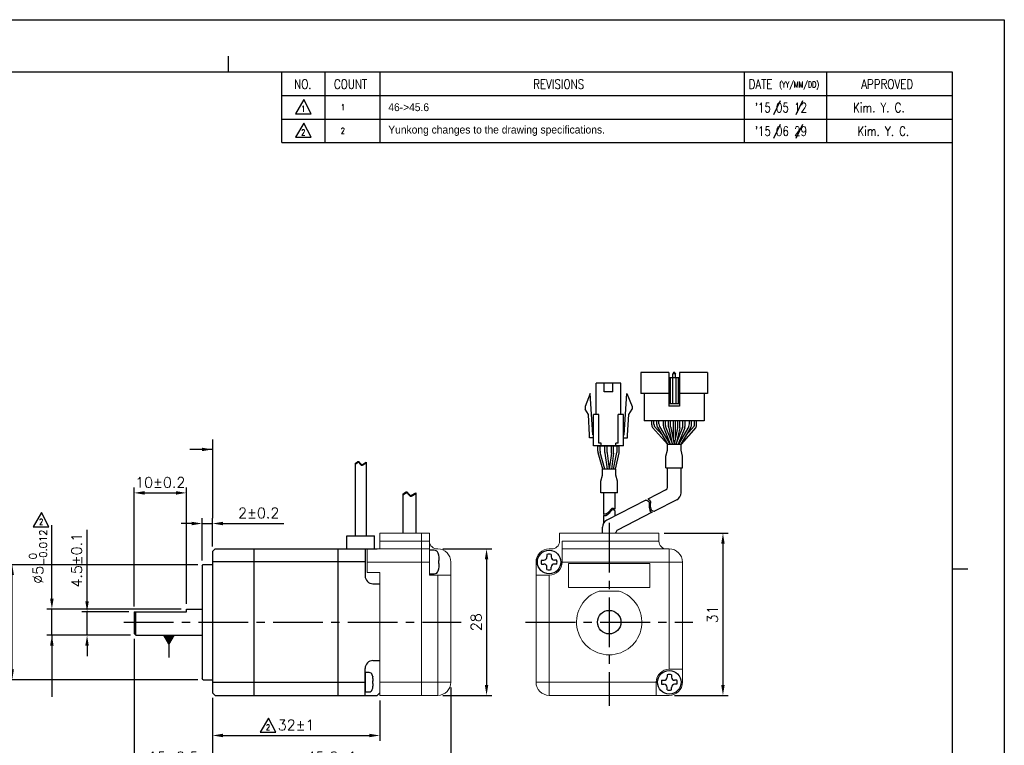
# Model space of a CAD drawing. Header units: millimetres. Extents: x 0 to 297, y 0 to 210.
# Tile 3 of 3: x 109 to 297, y 71 to 210. Entities that reach past the tile are written whole.
import ezdxf

# ---------------------------------------------------------------- set-up
doc = ezdxf.new("R2010")
doc.units = ezdxf.units.MM
doc.header["$PDSIZE"] = -1
doc.linetypes.add('CENTER2', pattern=[28.575, 19.05, -3.175, 3.175, -3.175])
doc.layers.add('\\M+5B4D6\\M+5CAB5\\M+5CFDF', color=7, linetype='Continuous', lineweight=25)
doc.layers.add('DIM', color=3, linetype='Continuous')
doc.layers.add('SHEET', color=1, linetype='Continuous')
doc.styles.add('H', font='txt')
doc.styles.add('SHEET1', font='ROMANS.SHX', dxfattribs={"width": 0.8, "height": 3})
doc.styles.get("Standard").update_dxf_attribs({"font": 'txt.shx', "bigfont": 'whgtxt.shx'})
doc.dimstyles.new('ISO-25', dxfattribs={"dimtxt": 2.5, "dimasz": 2.5, "dimexe": 1.25, "dimexo": 0.625, "dimtad": 1, "dimtxsty": 'Standard', "dimcen": 2.5, "dimadec": 0, "dimazin": 0, "dimtfac": 1, "dimtmove": 0, "dimatfit": 3, "dimfxl": 0, "dimarcsym": 0})

# ---------------------------------------------------------------- blocks, each defined once
blk = doc.blocks.new('*D9')
at = {"color": 8, "lineweight": -2}
for p, q in [((130.5, 97.77), (130.5, 120.5)), ((132.5, 119.5), (138.5, 119.5)), ((140.5, 98.27), (140.5, 120.5))]:
    blk.add_line(p, q, dxfattribs=at)
at = {"color": 8}
for points in [[(132.5, 119.83), (132.5, 119.16), (130.5, 119.5)], [(138.5, 119.83), (138.5, 119.16), (140.5, 119.5)]]:
    blk.add_solid(points, dxfattribs=at)
at = {"layer": 'Defpoints', "color": 0}
for p in [(140.5, 119.5), (130.5, 96.77), (140.5, 97.27)]:
    blk.add_point(p, dxfattribs=at)
at = {"color": 3, "insert": (135.5, 121.5), "char_height": 2, "attachment_point": 5}
blk.add_mtext('\\A1;10±0.2', dxfattribs=at)
blk = doc.blocks.new('*D10')
at = {"color": 8, "lineweight": -2}
for p, q in [((141.5, 113.64), (139.5, 113.64)), ((143.5, 106.57), (143.5, 114.64)), ((143.5, 113.64), (145.5, 113.64)), ((145.5, 109.27), (145.5, 114.64)), ((147.5, 113.64), (159.17, 113.64))]:
    blk.add_line(p, q, dxfattribs=at)
at = {"color": 8}
for points in [[(141.5, 113.97), (141.5, 113.3), (143.5, 113.64)], [(147.5, 113.97), (147.5, 113.3), (145.5, 113.64)]]:
    blk.add_solid(points, dxfattribs=at)
at = {"layer": 'Defpoints', "color": 0}
for p in [(145.5, 113.64), (145.5, 108.27), (143.5, 105.57)]:
    blk.add_point(p, dxfattribs=at)
at = {"color": 3, "insert": (154.34, 115.64), "char_height": 2, "attachment_point": 5}
blk.add_mtext('\\A1;2±0.2', dxfattribs=at)
blk = doc.blocks.new('*D11')
at = {"color": 8, "lineweight": -2}
for p, q in [((130.5, 91.57), (130.5, 65.98)), ((145.5, 80.27), (145.5, 65.98)), ((143.5, 66.98), (132.5, 66.98))]:
    blk.add_line(p, q, dxfattribs=at)
at = {"color": 8}
for points in [[(132.5, 67.31), (132.5, 66.64), (130.5, 66.98)], [(143.5, 67.31), (143.5, 66.64), (145.5, 66.98)]]:
    blk.add_solid(points, dxfattribs=at)
at = {"layer": 'Defpoints', "color": 0}
for p in [(130.5, 92.57), (145.5, 81.27), (130.5, 66.98)]:
    blk.add_point(p, dxfattribs=at)
at = {"color": 3, "insert": (138, 68.98), "char_height": 2, "attachment_point": 5}
blk.add_mtext('\\A1;15±0.5', dxfattribs=at)
blk = doc.blocks.new('*D12')
at = {"color": 8, "lineweight": -2}
for p, q in [((145.5, 80.27), (145.5, 72.1)), ((177.5, 79.77), (177.5, 72.1)), ((147.5, 73.1), (175.5, 73.1))]:
    blk.add_line(p, q, dxfattribs=at)
at = {"color": 8}
for points in [[(147.5, 73.43), (147.5, 72.77), (145.5, 73.1)], [(175.5, 73.43), (175.5, 72.77), (177.5, 73.1)]]:
    blk.add_solid(points, dxfattribs=at)
at = {"layer": 'Defpoints', "color": 0}
for p in [(145.5, 81.27), (177.5, 80.77), (177.5, 73.1)]:
    blk.add_point(p, dxfattribs=at)
at = {"color": 3, "insert": (161.5, 75.1), "char_height": 2, "attachment_point": 5}
blk.add_mtext('\\A1;32±1', dxfattribs=at)
blk = doc.blocks.new('*D13')
at = {"color": 8, "lineweight": -2}
for p, q in [((121.5, 98.77), (121.5, 112.44)), ((129.5, 96.77), (120.5, 96.77)), ((121.5, 92.27), (121.5, 96.77)), ((129.8, 92.27), (120.5, 92.27)), ((121.5, 90.27), (121.5, 88.27))]:
    blk.add_line(p, q, dxfattribs=at)
at = {"color": 8}
for points in [[(121.16, 98.77), (121.83, 98.77), (121.5, 96.77)], [(121.16, 90.27), (121.83, 90.27), (121.5, 92.27)]]:
    blk.add_solid(points, dxfattribs=at)
at = {"layer": 'Defpoints', "color": 0}
for p in [(121.5, 96.77), (130.5, 96.77), (130.8, 92.27)]:
    blk.add_point(p, dxfattribs=at)
at = {"color": 3, "insert": (119.5, 106.61), "char_height": 2, "attachment_point": 5, "rotation": 90}
blk.add_mtext('\\A1;4.5±0.1', dxfattribs=at)
blk = doc.blocks.new('*D14')
at = {"color": 8, "lineweight": -2}
for p, q in [((114.77, 99.27), (114.77, 113.34)), ((139.5, 97.27), (113.77, 97.27)), ((114.77, 92.27), (114.77, 97.27)), ((129.8, 92.27), (113.77, 92.27)), ((114.77, 90.27), (114.77, 88.27))]:
    blk.add_line(p, q, dxfattribs=at)
at = {"color": 8}
for points in [[(114.43, 99.27), (115.1, 99.27), (114.77, 97.27)], [(114.43, 90.27), (115.1, 90.27), (114.77, 92.27)]]:
    blk.add_solid(points, dxfattribs=at)
at = {"layer": 'Defpoints', "color": 0}
for p in [(114.77, 97.27), (140.5, 97.27), (130.8, 92.27)]:
    blk.add_point(p, dxfattribs=at)
at = {"color": 3, "insert": (112.13, 107.31), "char_height": 2, "attachment_point": 5, "rotation": 90}
blk.add_mtext('\\A1;%%C5{\\H1.400000;\\S 0^ -0.012;}', dxfattribs=at)
blk = doc.blocks.new('*D15')
at = {"color": 8, "lineweight": -2}
for p, q in [((142.7, 105.77), (106.18, 105.77)), ((107.18, 85.77), (107.18, 103.77)), ((142.7, 83.77), (106.18, 83.77))]:
    blk.add_line(p, q, dxfattribs=at)
at = {"color": 8}
for points in [[(106.84, 103.77), (107.51, 103.77), (107.18, 105.77)], [(106.84, 85.77), (107.51, 85.77), (107.18, 83.77)]]:
    blk.add_solid(points, dxfattribs=at)
at = {"layer": 'Defpoints', "color": 0}
for p in [(107.18, 105.77), (143.7, 105.77), (143.7, 83.77)]:
    blk.add_point(p, dxfattribs=at)
at = {"color": 3, "insert": (104.54, 94.77), "char_height": 2, "attachment_point": 5, "rotation": 90}
blk.add_mtext('\\A1;%%C22{\\H1.400000;\\S 0^ -0.05;}', dxfattribs=at)
blk = doc.blocks.new('*D16')
at = {"color": 8, "lineweight": -2}
for p, q in [((191.1, 82.27), (191.1, 65.98)), ((145.5, 80.27), (145.5, 65.98)), ((189.1, 66.98), (147.5, 66.98))]:
    blk.add_line(p, q, dxfattribs=at)
at = {"color": 8}
for points in [[(147.5, 67.31), (147.5, 66.64), (145.5, 66.98)], [(189.1, 67.31), (189.1, 66.64), (191.1, 66.98)]]:
    blk.add_solid(points, dxfattribs=at)
at = {"layer": 'Defpoints', "color": 0}
for p in [(191.1, 83.27), (145.5, 81.27), (145.5, 66.98)]:
    blk.add_point(p, dxfattribs=at)
at = {"color": 3, "insert": (168.3, 68.98), "char_height": 2, "attachment_point": 5}
blk.add_mtext('\\A1;45.6±1', dxfattribs=at)
blk = doc.blocks.new('*D17')
at = {"color": 8, "lineweight": -2}
for p, q in [((231.9, 111.77), (244.17, 111.77)), ((243.17, 109.77), (243.17, 82.77)), ((233.9, 80.77), (244.17, 80.77))]:
    blk.add_line(p, q, dxfattribs=at)
at = {"color": 8}
for points in [[(242.83, 109.77), (243.5, 109.77), (243.17, 111.77)], [(242.83, 82.77), (243.5, 82.77), (243.17, 80.77)]]:
    blk.add_solid(points, dxfattribs=at)
at = {"layer": 'Defpoints', "color": 0}
for p in [(230.9, 111.77), (232.9, 80.77), (243.17, 80.77)]:
    blk.add_point(p, dxfattribs=at)
at = {"color": 3, "insert": (241.17, 96.27), "char_height": 2, "attachment_point": 5, "rotation": 90}
blk.add_mtext('\\A1;31', dxfattribs=at)
blk = doc.blocks.new('*D55')
at = {"color": 8, "lineweight": -2}
for p, q in [((189.6, 108.77), (198.94, 108.77)), ((197.94, 106.77), (197.94, 82.77)), ((189.6, 80.77), (198.94, 80.77))]:
    blk.add_line(p, q, dxfattribs=at)
at = {"color": 8}
for points in [[(197.6, 106.77), (198.27, 106.77), (197.94, 108.77)], [(197.6, 82.77), (198.27, 82.77), (197.94, 80.77)]]:
    blk.add_solid(points, dxfattribs=at)
at = {"layer": 'Defpoints', "color": 0}
for p in [(188.6, 108.77), (188.6, 80.77), (197.94, 80.77)]:
    blk.add_point(p, dxfattribs=at)
at = {"color": 3, "insert": (195.94, 94.77), "char_height": 2, "attachment_point": 5, "rotation": 90}
blk.add_mtext('\\A1;28', dxfattribs=at)

msp = doc.modelspace()

# ---------------------------------------------------------------- linework, layer by layer
at = {"color": 4}
for p, q in [((148.5, 203), (148.5, 200)), ((287, 105), (290, 105))]:
    msp.add_line(p, q, dxfattribs=at)
for p, q in [((227.4419, 142.5111), (227.4419, 138.5111)), ((232.8419, 142.5111), (227.4419, 142.5111)), ((232.8419, 142.5111), (232.8419, 136.1111)), ((234.8419, 141.5111), (232.8419, 141.5111)), ((233.0919, 141.5111), (233.0919, 136.5111)), ((233.5419, 141.5111), (233.5419, 136.5111)), ((233.6919, 142.5111), (233.5919, 142.2611)), ((233.5919, 141.5111), (233.5919, 142.2611)), ((234.0919, 142.2611), (233.5919, 142.2611)), ((233.9919, 142.5111), (233.6919, 142.5111)), ((233.9919, 142.5111), (234.0919, 142.2611)), ((234.0919, 141.5111), (234.0919, 142.2611)), ((234.1419, 141.5111), (234.1419, 136.5111)), ((234.5919, 141.5111), (234.5919, 136.5111)), ((234.8419, 142.5111), (234.8419, 136.1111)), ((218.8969, 134.506), (218.8969, 140.506)), ((220.4219, 138.806), (220.4219, 140.506)), ((222.1219, 138.806), (222.1219, 140.506)), ((223.6469, 134.506), (223.6469, 140.506)), ((217.7719, 138.506), (216.7719, 136.006)), ((218.2469, 130.606), (217.7719, 138.506)), ((224.2969, 130.606), (224.7719, 138.506)), ((224.7719, 138.506), (225.7719, 136.006)), ((232.8419, 138.5111), (227.4419, 138.5111)), ((228.0919, 138.5111), (228.0919, 133.3111)), ((240.2419, 138.5111), (234.8419, 138.5111)), ((239.5919, 138.5111), (239.5919, 133.3111)), ((216.7719, 136.006), (216.7719, 135.506)), ((225.7719, 136.006), (225.7719, 135.506)), ((234.8419, 136.5111), (232.8419, 136.5111)), ((234.8419, 136.1111), (232.8419, 136.1111)), ((217.4105, 134.52), (216.7719, 135.506)), ((217.648, 130.57), (217.4105, 134.52)), ((218.3969, 128.506), (218.3969, 134.506)), ((219.3969, 129.006), (219.3969, 134.506)), ((223.1469, 129.006), (223.1469, 134.506)), ((224.1469, 128.506), (224.1469, 134.506)), ((224.8959, 130.57), (225.1334, 134.52)), ((225.1334, 134.52), (225.7719, 135.506)), ((239.5919, 133.3111), (228.0919, 133.3111)), ((237.1623, 133.3111), (230.5123, 133.3111)), ((233.6373, 133.3111), (233.6373, 129.7525)), ((234.0373, 133.3111), (234.0373, 129.7525)), ((217.6469, 130.006), (217.6469, 130.606)), ((224.8969, 130.006), (224.8969, 130.606)), ((219.2438, 127.447), (219.2438, 128.506)), ((219.2438, 128.506), (223.3001, 128.506)), ((219.6438, 127.5023), (219.6438, 128.506)), ((219.8969, 128.506), (219.8969, 129.006)), ((222.6469, 128.506), (222.6469, 129.006)), ((222.9001, 127.4068), (222.9001, 128.506)), ((223.3001, 127.3662), (223.3001, 128.506)), ((220.1753, 124.006), (219.2814, 127.1755)), ((220.5909, 124.006), (219.6814, 127.2309)), ((222.2231, 124.006), (222.8797, 127.2058)), ((222.6314, 124.006), (223.2797, 127.1652)), ((172.7791, 125.1324), (173.2114, 125.4391)), ((172.7791, 124.9888), (173.2114, 125.2955)), ((172.7791, 125.1324), (172.7791, 111.2748)), ((173.2114, 125.4391), (173.3137, 125.4835)), ((173.2114, 125.2955), (173.3137, 125.3399)), ((173.3137, 125.4835), (173.4101, 125.4892)), ((173.3137, 125.3399), (173.4101, 125.3456)), ((173.4101, 125.4892), (173.4768, 125.4618)), ((173.4101, 125.3456), (173.4768, 125.3182)), ((173.4768, 125.4618), (173.5383, 125.4113)), ((173.4768, 125.3182), (173.5383, 125.2677)), ((173.5383, 125.4113), (173.5969, 125.3444)), ((173.5383, 125.2677), (173.5969, 125.2008)), ((173.5969, 125.3444), (173.6554, 125.2679)), ((173.5969, 125.2008), (173.6554, 125.1243)), ((173.6554, 125.2679), (173.7165, 125.1886)), ((173.6554, 125.1243), (173.7165, 125.045)), ((173.7165, 125.1886), (173.794, 125.1001)), ((173.7165, 125.045), (173.794, 124.9565)), ((173.794, 125.1001), (173.8771, 125.0232)), ((173.794, 124.9565), (173.8771, 124.8795)), ((173.8771, 125.0232), (173.9644, 124.964)), ((173.8771, 124.8795), (173.9644, 124.8203)), ((173.9644, 124.964), (174.0545, 124.9286)), ((173.9644, 124.8203), (174.0545, 124.7849)), ((174.0545, 124.9286), (174.146, 124.9231)), ((174.0545, 124.7849), (174.146, 124.7795)), ((174.146, 124.9231), (174.2249, 124.9456)), ((174.146, 124.7795), (174.2249, 124.8019)), ((174.2249, 124.9456), (174.9291, 125.3468)), ((174.2249, 124.8019), (174.9291, 125.2032)), ((174.9291, 125.3468), (174.9291, 111.2748)), ((232.5419, 120.511), (232.5419, 124.3189)), ((232.5419, 124.3189), (235.1419, 124.3189)), ((235.1419, 119.533), (235.1419, 124.3189)), ((181.9241, 119.2619), (182.4268, 119.6185)), ((181.9241, 119.0949), (182.4268, 119.4515)), ((181.9241, 119.2619), (181.9241, 111.7748)), ((182.4268, 119.6185), (182.5458, 119.6702)), ((182.4268, 119.4515), (182.5458, 119.5032)), ((182.5458, 119.6702), (182.6579, 119.6767)), ((182.5458, 119.5032), (182.6579, 119.5097)), ((182.6579, 119.6767), (182.7354, 119.6449)), ((182.6579, 119.5097), (182.7354, 119.4779)), ((182.7354, 119.6449), (182.8069, 119.5862)), ((182.7354, 119.4779), (182.8069, 119.4192)), ((182.8069, 119.5862), (182.8751, 119.5084)), ((182.8069, 119.4192), (182.8751, 119.3414)), ((182.8751, 119.5084), (182.9431, 119.4194)), ((182.8751, 119.3414), (182.9431, 119.2524)), ((182.9431, 119.4194), (183.0141, 119.3272)), ((182.9431, 119.2524), (183.0141, 119.1602)), ((183.0141, 119.3272), (183.1042, 119.2243)), ((183.0141, 119.1602), (183.1042, 119.0573)), ((183.1042, 119.2243), (183.2009, 119.1348)), ((183.1042, 119.0573), (183.2009, 118.9678)), ((183.2009, 119.1348), (183.3023, 119.066)), ((183.2009, 118.9678), (183.3023, 118.899)), ((183.3023, 119.066), (183.4071, 119.0248)), ((183.3023, 118.899), (183.4071, 118.8578)), ((183.4071, 119.0248), (183.5135, 119.0185)), ((183.4071, 118.8578), (183.5135, 118.8515)), ((183.5135, 119.0185), (183.6053, 119.0446)), ((183.5135, 118.8515), (183.6053, 118.8776)), ((183.6053, 119.0446), (184.4241, 119.5112)), ((183.6053, 118.8776), (184.4241, 119.3442)), ((184.4241, 119.5112), (184.4241, 111.7748)), ((220.3274, 119.5138), (220.3274, 115.4851)), ((222.4774, 119.5138), (222.4774, 116.3929)), ((232.2699, 120.066), (228.8237, 118.3006)), ((228.4097, 118.0885), (220.9185, 114.2508)), ((234.3258, 118.1979), (230.0697, 116.0176)), ((220.3274, 115.1978), (220.3274, 113.7059)), ((222.4774, 116.1057), (222.4774, 115.0494)), ((229.6418, 115.7984), (222.9744, 112.3827)), ((171.2041, 108.7748), (171.2041, 111.2748)), ((173.3741, 111.2748), (174.3341, 111.2748)), ((176.5041, 108.7748), (176.5041, 111.2748)), ((220.1024, 111.7748), (220.1024, 112.9158)), ((222.7024, 111.7748), (222.7024, 111.9377)), ((174.6988, 85.1247), (174.6988, 81.4249))]:
    msp.add_line(p, q)
at = {"color": 0}
for p, q in [((240.2419, 142.5111), (234.8419, 142.5111)), ((240.2419, 142.5111), (240.2419, 138.5111)), ((229.5526, 132.5383), (229.5526, 133.3111)), ((229.9526, 132.6468), (229.9526, 133.3111)), ((230.5123, 132.5744), (230.5123, 133.3111)), ((230.6494, 132.069), (232.5576, 128.8111)), ((230.9123, 132.6829), (230.9123, 133.3111)), ((231.0494, 132.1775), (233.0212, 128.8111)), ((231.7623, 132.3141), (231.7623, 133.3111)), ((231.8339, 131.9424), (233.0876, 128.8111)), ((232.1623, 132.3912), (232.1623, 133.3111)), ((232.2339, 132.0195), (233.5185, 128.8111)), ((232.7623, 132.1211), (232.7623, 133.3111)), ((233.1623, 132.143), (233.1623, 133.3111)), ((235.4499, 132.0195), (234.1653, 128.8111)), ((234.5123, 132.143), (234.5123, 133.3111)), ((235.8499, 131.9424), (234.5962, 128.8111)), ((236.6252, 132.1775), (234.6534, 128.8111)), ((234.9123, 132.1206), (234.9123, 133.3111)), ((237.0252, 132.069), (235.1169, 128.8111)), ((235.5215, 132.3912), (235.5215, 133.3111)), ((235.9215, 132.3141), (235.9215, 133.3111)), ((236.7623, 132.6829), (236.7623, 133.3111)), ((237.1623, 132.5744), (237.1623, 133.3111)), ((237.7312, 132.6468), (237.7312, 133.3111)), ((238.1312, 132.5383), (238.1312, 133.3111)), ((220.582, 127.2088), (220.582, 128.506)), ((220.982, 127.2352), (220.982, 128.506)), ((221.832, 127.2352), (221.832, 128.506)), ((222.232, 127.2088), (222.232, 128.506)), ((232.542, 128.8111), (235.1416, 128.8111)), ((232.542, 127.6867), (232.542, 128.8111)), ((235.1416, 127.6867), (235.1416, 128.8111)), ((220.5907, 127.077), (220.999, 124.006)), ((220.9907, 127.1035), (221.4025, 124.006)), ((221.8233, 127.1035), (221.4116, 124.006)), ((222.2233, 127.077), (221.8151, 124.006)), ((232.232, 126.5244), (232.542, 127.6867)), ((232.232, 124.3189), (232.232, 126.5244)), ((235.4518, 126.5238), (235.1416, 127.6867)), ((235.4518, 124.3189), (235.4518, 126.5238)), ((219.7925, 121.7187), (220.1027, 122.8817)), ((222.7023, 124.006), (220.1027, 124.006)), ((220.1027, 122.8817), (220.1027, 124.006)), ((222.7023, 122.8817), (222.7023, 124.006)), ((223.0123, 121.7194), (222.7023, 122.8817)), ((232.232, 124.3189), (235.4518, 124.3189)), ((219.7925, 119.5138), (219.7925, 121.7187)), ((223.0123, 119.5138), (223.0123, 121.7194)), ((223.0123, 119.5138), (219.7925, 119.5138)), ((228.4097, 118.0885), (228.561, 118.0762)), ((228.561, 118.0762), (228.7963, 118.0064)), ((228.7963, 118.0064), (228.9668, 117.8796)), ((228.8237, 118.3006), (228.9994, 118.2485)), ((228.9668, 117.8796), (229.0405, 117.7392)), ((228.9994, 118.2485), (229.1699, 118.1217)), ((229.0405, 117.7392), (229.0726, 117.5671)), ((229.0673, 117.1598), (229.0581, 116.9398)), ((229.0581, 116.9398), (229.0634, 116.6811)), ((229.0768, 117.3714), (229.0673, 117.1598)), ((229.0726, 117.5671), (229.0768, 117.3714)), ((229.1699, 118.1217), (229.2436, 117.9812)), ((229.2436, 117.9812), (229.2757, 117.8092)), ((229.2704, 117.4019), (229.2612, 117.1818)), ((229.2612, 117.1818), (229.2665, 116.9231)), ((229.2665, 116.9231), (229.2979, 116.6759)), ((229.2799, 117.6135), (229.2704, 117.4019)), ((229.2757, 117.8092), (229.2799, 117.6135)), ((220.3857, 115.4518), (220.3274, 115.4851)), ((220.3857, 115.1646), (220.3274, 115.1978)), ((220.5435, 115.4069), (220.3857, 115.4518)), ((220.5435, 115.1197), (220.3857, 115.1646)), ((220.7265, 115.4178), (220.5435, 115.4069)), ((220.7265, 115.1306), (220.5435, 115.1197)), ((220.9067, 115.4886), (220.7265, 115.4178)), ((220.9067, 115.2014), (220.7265, 115.1306)), ((221.0812, 115.607), (220.9067, 115.4886)), ((221.0812, 115.3198), (220.9067, 115.2014)), ((221.2476, 115.7609), (221.0812, 115.607)), ((221.2476, 115.4736), (221.0812, 115.3198)), ((221.4025, 115.9379), (221.2476, 115.7609)), ((221.4025, 115.6507), (221.2476, 115.4736)), ((221.5246, 116.0965), (221.4025, 115.9379)), ((221.5246, 115.8093), (221.4025, 115.6507)), ((221.6416, 116.2495), (221.5246, 116.0965)), ((221.6416, 115.9623), (221.5246, 115.8093)), ((221.759, 116.3833), (221.6416, 116.2495)), ((221.759, 116.096), (221.6416, 115.9623)), ((221.8818, 116.4843), (221.759, 116.3833)), ((221.8818, 116.1971), (221.759, 116.096)), ((222.0152, 116.5391), (221.8818, 116.4843)), ((222.0152, 116.2519), (221.8818, 116.1971)), ((222.2081, 116.5278), (222.0152, 116.5391)), ((222.2081, 116.2405), (222.0152, 116.2519)), ((222.4127, 116.4388), (222.2081, 116.5278)), ((222.4127, 116.1516), (222.2081, 116.2405)), ((222.4774, 116.3929), (222.4127, 116.4388)), ((222.4774, 116.1057), (222.4127, 116.1516)), ((229.0634, 116.6811), (229.0948, 116.4338)), ((229.0948, 116.4338), (229.1581, 116.2106)), ((229.1581, 116.2106), (229.2599, 116.0236)), ((229.2599, 116.0236), (229.4065, 115.885)), ((229.2979, 116.6759), (229.3612, 116.4527)), ((229.3612, 116.4527), (229.463, 116.2656)), ((229.4065, 115.885), (229.5711, 115.8113)), ((229.463, 116.2656), (229.6096, 116.127)), ((229.5711, 115.8113), (229.6418, 115.7984)), ((229.6096, 116.127), (229.7742, 116.0533)), ((229.7742, 116.0533), (229.9645, 116.0186)), ((229.9645, 116.0186), (230.0697, 116.0176))]:
    msp.add_line(p, q, dxfattribs=at)
at = {"color": 8}
msp.add_line((145.5038, 129.6889), (145.5038, 114.6374), dxfattribs=at)
at = {"color": 1, "linetype": 'CENTER2', "ltscale": 0.5}
for p, q in [((221.4024, 113.7748), (221.4024, 78.7748)), ((128.5038, 94.7748), (193.1041, 94.7748)), ((205.4024, 94.7748), (237.4024, 94.7748))]:
    msp.add_line(p, q, dxfattribs=at)
at = {"color": 7, "linetype": 'Continuous', "lineweight": 15}
for p, q in [((185.5041, 111.7748), (177.5041, 111.7748)), ((177.5041, 111.7748), (177.5041, 110.2748)), ((185.5041, 111.7748), (185.5041, 110.2748)), ((187.0041, 111.7748), (185.5041, 111.7748)), ((185.5041, 110.2748), (185.5041, 111.7748)), ((187.0041, 110.2748), (187.0041, 111.7748)), ((211.9024, 110.2748), (211.9024, 111.7748)), ((211.9024, 111.7748), (230.9024, 111.7748)), ((230.9024, 111.7748), (230.9024, 110.2748)), ((185.5041, 110.2748), (177.5041, 110.2748)), ((177.5041, 108.7748), (177.5041, 110.2748)), ((185.5041, 108.7748), (185.5041, 110.2748)), ((185.5041, 110.2748), (187.0041, 110.2748)), ((185.5041, 108.7748), (185.5041, 110.2748)), ((187.0041, 110.2748), (187.0041, 103.7748)), ((212.4024, 110.2748), (230.9024, 110.2748)), ((212.4024, 108.7748), (212.4024, 110.2748)), ((175.1041, 108.7748), (177.5041, 108.7748)), ((175.1041, 108.7748), (175.1041, 106.2748)), ((185.5041, 108.7748), (177.5041, 108.7748)), ((185.5041, 106.2748), (185.5041, 108.7748)), ((187.0041, 108.7748), (185.5041, 108.7748)), ((185.5041, 106.2748), (185.5041, 108.7748)), ((188.5041, 108.7748), (188.6041, 108.7748)), ((210.4024, 108.7748), (209.9024, 108.7748)), ((212.4024, 106.2748), (212.4024, 108.7748)), ((212.4024, 108.7748), (232.9024, 108.7748)), ((232.9024, 108.7748), (232.9024, 106.2748)), ((175.1041, 106.2748), (177.5041, 106.2748)), ((175.1041, 106.2748), (175.1041, 104.2748)), ((185.5041, 106.2748), (177.5041, 106.2748)), ((185.5041, 105.2748), (185.5041, 106.2748)), ((187.0041, 106.2748), (185.5041, 106.2748)), ((185.5041, 106.2748), (185.5041, 83.2748)), ((191.1041, 103.7748), (191.1041, 106.2748)), ((207.4024, 106.2748), (207.4024, 103.7748)), ((232.9024, 106.2748), (212.4024, 106.2748)), ((229.2024, 105.9748), (213.6024, 105.9748)), ((213.6024, 105.9748), (213.6024, 101.3748)), ((229.2024, 101.3748), (229.2024, 105.9748)), ((232.9024, 85.7748), (232.9024, 106.2748)), ((235.4024, 106.2748), (232.9024, 106.2748)), ((235.4024, 106.2748), (235.4024, 85.7748)), ((175.1041, 104.2748), (177.5041, 104.2748)), ((177.5041, 80.7748), (177.5041, 104.2748)), ((185.5041, 103.7748), (185.5041, 105.2748)), ((185.5041, 102.7748), (185.5041, 103.7748)), ((187.0041, 103.7748), (188.6041, 103.7748)), ((188.6041, 83.2748), (188.6041, 103.7748)), ((188.6041, 103.7748), (191.1041, 103.7748)), ((191.1041, 103.7748), (191.1041, 83.2748)), ((207.4024, 83.2748), (207.4024, 103.7748)), ((207.4024, 103.7748), (209.9024, 103.7748)), ((209.9024, 103.7748), (209.9024, 83.2748)), ((185.5041, 102.7748), (185.5041, 97.2748)), ((213.6024, 101.3748), (229.2024, 101.3748)), ((223.3155, 100.7248), (219.4893, 100.7248)), ((185.5041, 83.2748), (185.5041, 97.2748)), ((235.4024, 85.7748), (232.9024, 85.7748)), ((235.4024, 83.2748), (235.4024, 85.7748)), ((185.5041, 83.2748), (177.5041, 83.2748)), ((185.5041, 80.7748), (185.5041, 83.2748)), ((188.6041, 83.2748), (185.5041, 83.2748)), ((185.5041, 80.7748), (185.5041, 83.2748)), ((191.1041, 83.2748), (188.6041, 83.2748)), ((188.6041, 80.7748), (188.6041, 83.2748)), ((209.9024, 83.2748), (207.4024, 83.2748)), ((209.9024, 83.2748), (230.4024, 83.2748)), ((209.9024, 83.2748), (209.9024, 80.7748)), ((230.4024, 83.2748), (230.4024, 80.7748)), ((185.5041, 80.7748), (177.5041, 80.7748)), ((188.6041, 80.7748), (185.5041, 80.7748)), ((230.4024, 80.7748), (209.9024, 80.7748)), ((230.4024, 80.7748), (232.9024, 80.7748))]:
    msp.add_line(p, q, dxfattribs=at)
at = {"extrusion": (-1e-16, -1, 0)}
for p, q in [((187.9382, 108.5246), (187.0041, 108.5246)), ((188.7772, 107.5724), (188.7772, 107.6062)), ((188.7772, 107.6062), (188.7772, 107.5724)), ((188.7772, 105.9771), (188.7772, 106.5725)), ((187.0041, 104.0249), (187.9382, 104.0249)), ((188.7772, 104.9434), (188.7772, 104.9771)), ((175.4669, 85.1247), (174.6988, 85.1247)), ((176.1567, 84.3418), (176.1567, 84.3695)), ((176.1567, 84.3695), (176.1567, 84.3418)), ((176.1567, 83.03), (176.1567, 83.5196)), ((174.6988, 81.4249), (175.4669, 81.4249)), ((176.1567, 82.1801), (176.1567, 82.2078))]:
    msp.add_line(p, q, dxfattribs=at)
at = {"color": 0, "linetype": 'ByBlock'}
for p, q in [((209.4862, 107.7289), (209.4862, 107.2608)), ((210.3186, 107.7289), (210.3186, 107.2608)), ((208.4378, 106.6527), (208.8781, 106.6527)), ((208.4378, 105.8968), (208.8781, 105.8968)), ((211.3669, 106.6527), (210.9267, 106.6527)), ((211.3669, 105.8968), (210.9267, 105.8968)), ((209.4862, 104.8206), (209.4862, 105.2887)), ((210.3186, 104.8206), (210.3186, 105.2887)), ((231.4378, 83.6527), (231.8781, 83.6527)), ((231.4378, 82.8968), (231.8781, 82.8968)), ((232.4862, 84.7289), (232.4862, 84.2608)), ((233.3186, 84.7289), (233.3186, 84.2608)), ((234.3669, 83.6527), (233.9267, 83.6527)), ((234.3669, 82.8968), (233.9267, 82.8968)), ((232.4862, 81.8206), (232.4862, 82.2887)), ((233.3186, 81.8206), (233.3186, 82.2887))]:
    msp.add_line(p, q, dxfattribs=at)
at = {"lineweight": 35}
msp.add_line((174.6988, 82.1538), (174.6988, 84.7893), dxfattribs=at)
at = {"color": 6}
msp.add_lwpolyline([(0, 210), (297, 210), (297, 0), (0, 0)], close=True, dxfattribs=at)
at = {"color": 4}
msp.add_lwpolyline([(10, 200), (287, 200), (287, 10), (10, 10)], close=True, dxfattribs=at)
for points in [[(223.6469, 140.506), (218.8969, 140.506)], [(222.1219, 138.806), (220.4219, 138.806)], [(219.3969, 134.506), (218.3969, 134.506)], [(224.1469, 134.506), (223.1469, 134.506)], [(218.3969, 130.006), (217.6469, 130.006)], [(218.3969, 130.006), (217.6469, 130.006)], [(218.3969, 130.006), (217.6469, 130.006)], [(218.3969, 130.006), (217.6469, 130.006)], [(218.3969, 130.606), (218.2469, 130.606)], [(224.1469, 130.606), (224.2969, 130.606)], [(224.1469, 130.006), (224.8969, 130.006)], [(224.1469, 130.006), (224.8969, 130.006)], [(224.1469, 128.506), (218.3969, 128.506)], [(219.8969, 129.006), (219.3969, 129.006)], [(223.1469, 129.006), (222.6469, 129.006)]]:
    msp.add_lwpolyline(points)
for centre in [(209.9024, 106.2748), (221.4024, 94.7748), (232.9024, 83.2748)]:
    msp.add_circle(centre, 2.25)
at = {"color": 0}
for centre, start, end in [((230.5526, 132.5383), 180, 210.358277), ((230.9526, 132.6468), 180, 203.791628), ((231.5123, 132.5744), 180, 210.358277), ((231.9123, 132.6829), 180, 210.358277), ((232.7623, 132.3141), 180, 201.819991), ((233.1623, 132.3912), 180, 201.819991), ((234.5215, 132.3912), 338.180008, 359.999999), ((234.9215, 132.3141), 338.180008, 359.999999), ((235.7623, 132.6829), 329.641723, 0), ((236.1623, 132.5744), 329.641723, 0), ((236.7312, 132.6468), 336.208372, 0), ((237.1312, 132.5383), 329.641723, 0), ((221.582, 127.2088), 180, 187.571875), ((221.982, 127.2352), 180, 187.571875), ((220.832, 127.2352), 352.428125, 0), ((221.232, 127.2088), 352.428125, 0)]:
    msp.add_arc(centre, 1, start, end, dxfattribs=at)
for centre, radius, start, end in [((233.7623, 132.1211), 1, 180, 192.243597), ((234.1623, 132.143), 1, 180, 191.729285), ((233.5123, 132.143), 1, 348.270715, 0), ((233.9123, 132.1206), 1, 347.81127, 0), ((220.2438, 127.447), 1, 180, 195.750963), ((220.6438, 127.5023), 1, 180, 195.750963), ((221.9001, 127.4068), 1, 348.404564, 0), ((222.3001, 127.3662), 1, 348.404564, 0), ((232.0419, 120.511), 0.5, 297.12575, 360), ((233.6419, 119.533), 1.5, 297.12575, 360), ((221.6024, 112.9158), 1.5, 117.12575, 180), ((223.2024, 111.9377), 0.5, 117.12575, 180), ((187.9382, 107.7532), 0.7714, 17.148404, 90), ((183.1472, 106.2749), 5.7853, 13.303619, 17.148404), ((187.9382, 104.7963), 0.7714, 270, 342.851596), ((183.1472, 106.2747), 5.7853, 342.851596, 346.696381), ((175.4669, 84.4904), 0.6342, 17.148404, 90), ((171.5276, 83.2749), 4.7568, 13.303619, 17.148404), ((175.4669, 82.0591), 0.6342, 270, 342.851596), ((171.5276, 83.2747), 4.7568, 342.851596, 346.696381)]:
    msp.add_arc(centre, radius, start, end)
at = {"color": 7, "linetype": 'Continuous', "lineweight": 15}
for centre, radius, start, end in [((188.5041, 110.2748), 1.5, 180, 228.189685), ((210.4024, 110.2748), 1.5, 311.810315, 0), ((232.4024, 110.2748), 1.5, 180, 270), ((188.5041, 110.2748), 1.5, 228.189685, 270), ((188.6041, 106.2748), 2.5, 0, 90), ((209.9024, 106.2748), 2.5, 90, 180), ((210.4024, 110.2748), 1.5, 270, 311.810315), ((232.9024, 106.2748), 2.5, 0, 90), ((209.9024, 106.2748), 2.5, 270, 0), ((221.4024, 94.7748), 6.25, 107.824236, 72.175764), ((232.9024, 83.2748), 2.5, 90, 180), ((188.6041, 83.2748), 2.5, 270, 0), ((209.9024, 83.2748), 2.5, 180, 270), ((232.9024, 83.2748), 2.5, 270, 0)]:
    msp.add_arc(centre, radius, start, end, dxfattribs=at)
at = {"color": 0, "linetype": 'ByBlock'}
for centre, radius, start, end in [((209.9024, 106.2748), 1.5125, 74.029351, 105.970649), ((209.9024, 106.2748), 1.5125, 165.529572, 194.470428), ((208.8781, 107.2608), 0.6081, 270, 0), ((208.8781, 105.2887), 0.6081, 0, 90), ((210.9267, 107.2608), 0.6081, 180, 270), ((210.9267, 105.2887), 0.6081, 90, 180), ((209.9024, 106.2748), 1.5125, 345.529572, 14.470428), ((209.9024, 106.2748), 1.5125, 254.029351, 285.970649), ((232.9024, 83.2748), 1.5125, 74.029351, 105.970649), ((232.9024, 83.2748), 1.5125, 165.529572, 194.470428), ((231.8781, 84.2608), 0.6081, 270, 0), ((231.8781, 82.2887), 0.6081, 0, 90), ((233.9267, 84.2608), 0.6081, 180, 270), ((233.9267, 82.2887), 0.6081, 90, 180), ((232.9024, 83.2748), 1.5125, 345.529572, 14.470428), ((232.9024, 83.2748), 1.5125, 254.029351, 285.970649)]:
    msp.add_arc(centre, radius, start, end, dxfattribs=at)
for points, knots in [([(188.8776, 107.0077), (188.8562, 107.1766), (188.8269, 107.3468), (188.7859, 107.5343), (188.7816, 107.5534), (188.7772, 107.5724)], [13.853196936, 13.853196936, 13.853196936, 13.853196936, 14.222938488, 14.222938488, 14.264868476, 14.264868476, 14.264868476, 14.264868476]), ([(188.7772, 106.5725), (188.7816, 106.5728), (188.7859, 106.5732), (188.8269, 106.5764), (188.8562, 106.5794), (188.8776, 106.5824)], [12.353396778, 12.353396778, 12.353396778, 12.353396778, 12.395326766, 12.395326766, 12.765068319, 12.765068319, 12.765068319, 12.765068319]), ([(188.8776, 105.9672), (188.8562, 105.9701), (188.8269, 105.9731), (188.7859, 105.9764), (188.7816, 105.9767), (188.7772, 105.9771)], [13.853196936, 13.853196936, 13.853196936, 13.853196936, 14.222938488, 14.222938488, 14.264868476, 14.264868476, 14.264868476, 14.264868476]), ([(188.7772, 104.9771), (188.7816, 104.9962), (188.7859, 105.0152), (188.8269, 105.2028), (188.8562, 105.3729), (188.8776, 105.5418)], [12.353396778, 12.353396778, 12.353396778, 12.353396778, 12.395326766, 12.395326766, 12.765068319, 12.765068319, 12.765068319, 12.765068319]), ([(188.8776, 106.5824), (188.8562, 106.5794), (188.8269, 106.5764), (188.786, 106.5732), (188.7818, 106.5729), (188.7776, 106.5725)], [13.853196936, 13.853196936, 13.853196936, 13.853196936, 14.222938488, 14.222938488, 14.263757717, 14.263757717, 14.263757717, 14.263757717]), ([(176.2393, 83.8774), (176.2217, 84.0163), (176.1976, 84.1562), (176.1639, 84.3104), (176.1603, 84.3261), (176.1567, 84.3418)], [13.853196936, 13.853196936, 13.853196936, 13.853196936, 14.222938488, 14.222938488, 14.264868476, 14.264868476, 14.264868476, 14.264868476]), ([(176.1567, 83.5196), (176.1603, 83.5199), (176.1639, 83.5201), (176.1976, 83.5228), (176.2217, 83.5253), (176.2393, 83.5277)], [12.353396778, 12.353396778, 12.353396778, 12.353396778, 12.395326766, 12.395326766, 12.765068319, 12.765068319, 12.765068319, 12.765068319]), ([(176.2393, 83.0219), (176.2217, 83.0243), (176.1976, 83.0267), (176.1639, 83.0294), (176.1603, 83.0297), (176.1567, 83.03)], [13.853196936, 13.853196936, 13.853196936, 13.853196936, 14.222938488, 14.222938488, 14.264868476, 14.264868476, 14.264868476, 14.264868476]), ([(176.2393, 83.5277), (176.2217, 83.5253), (176.1976, 83.5228), (176.1639, 83.5201), (176.1605, 83.5199), (176.157, 83.5196)], [13.853196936, 13.853196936, 13.853196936, 13.853196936, 14.222938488, 14.222938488, 14.263757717, 14.263757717, 14.263757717, 14.263757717]), ([(176.1567, 82.2078), (176.1603, 82.2235), (176.1639, 82.2392), (176.1976, 82.3934), (176.2217, 82.5333), (176.2393, 82.6721)], [12.353396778, 12.353396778, 12.353396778, 12.353396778, 12.395326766, 12.395326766, 12.765068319, 12.765068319, 12.765068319, 12.765068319])]:
    msp.add_open_spline(points, degree=3, knots=knots)
for points in [[(188.8992, 106.7134), (188.8951, 106.8101), (188.888, 106.9085), (188.8776, 107.0077)], [(188.8776, 106.5824), (188.888, 106.6265), (188.8951, 106.6703), (188.8992, 106.7134)], [(188.8777, 106.5826), (188.8777, 106.5825), (188.8777, 106.5825), (188.8776, 106.5824)], [(188.8992, 105.8362), (188.8951, 105.8792), (188.888, 105.923), (188.8776, 105.9672)], [(188.8776, 105.5418), (188.888, 105.6411), (188.8951, 105.7394), (188.8992, 105.8362)], [(176.257, 83.6354), (176.2536, 83.715), (176.2478, 83.7958), (176.2393, 83.8774)], [(176.2393, 83.5277), (176.2478, 83.564), (176.2536, 83.6), (176.257, 83.6354)], [(176.2393, 83.5279), (176.2393, 83.5278), (176.2393, 83.5278), (176.2393, 83.5277)], [(176.257, 82.9141), (176.2536, 82.9495), (176.2478, 82.9856), (176.2393, 83.0219)], [(176.2393, 82.6721), (176.2478, 82.7537), (176.2536, 82.8346), (176.257, 82.9141)]]:
    msp.add_open_spline(points, degree=3)
at = {"layer": '\\M+5B4D6\\M+5CAB5\\M+5CFDF'}
for p, q in [((171.2041, 111.2748), (176.5041, 111.2748)), ((145.5038, 108.2748), (146.0038, 108.7748)), ((145.5038, 108.2748), (145.5038, 81.2748)), ((146.0038, 108.7748), (161.3194, 108.7748)), ((153.4681, 80.7748), (153.4681, 108.7748)), ((161.3194, 108.7748), (177.0041, 108.7748)), ((169.5041, 108.7748), (169.5041, 80.7748)), ((174.6988, 108.7748), (174.6988, 103.6248)), ((177.0209, 108.7579), (177.0041, 108.7748)), ((143.5038, 105.5748), (143.7038, 105.7748)), ((143.5038, 105.5748), (143.5038, 83.9748)), ((143.7038, 105.7748), (145.5038, 105.7748)), ((161.3194, 106.3248), (145.5038, 106.3248)), ((174.6988, 106.3248), (161.3194, 106.3248)), ((176.1988, 102.1248), (177.5041, 102.1248)), ((130.5038, 96.7748), (130.5038, 92.5748)), ((130.5038, 96.7748), (140.5038, 96.7748)), ((130.8038, 92.2748), (130.8038, 96.7748)), ((140.5038, 97.2748), (143.5038, 97.2748)), ((140.5038, 96.7748), (140.5038, 97.2748)), ((130.5038, 92.5748), (130.8038, 92.2748)), ((130.8038, 92.2748), (143.5038, 92.2748)), ((176.1988, 87.4248), (177.5041, 87.4248)), ((174.6988, 80.7748), (174.6988, 85.9248)), ((143.7038, 83.7748), (143.5038, 83.9748)), ((143.7038, 83.7748), (145.5038, 83.7748)), ((161.3194, 83.2248), (145.5038, 83.2248)), ((174.6988, 83.2248), (161.3194, 83.2248)), ((145.5038, 81.2748), (146.0038, 80.7748)), ((177.0041, 80.7748), (177.5041, 81.2748)), ((146.0038, 80.7748), (161.3194, 80.7748)), ((161.3194, 80.7748), (177.0041, 80.7748))]:
    msp.add_line(p, q, dxfattribs=at)
for centre, start, end in [((176.1988, 103.6248), 180, 270), ((176.1988, 85.9248), 90, 180)]:
    msp.add_arc(centre, 1.5, start, end, dxfattribs=at)
at = {"layer": 'DIM', "color": 0}
for p, q in [((229.6897, 132.0329), (232.5422, 128.8111)), ((230.0376, 132.2434), (231.5708, 130.5116)), ((232.785, 131.909), (233.3848, 129.1449)), ((233.1831, 131.9397), (233.8327, 128.8111)), ((234.4914, 131.9397), (233.8418, 128.8111)), ((234.8897, 131.9095), (234.2851, 129.1103)), ((237.9941, 132.0329), (235.1416, 128.8111)), ((237.6462, 132.2434), (236.113, 130.5116))]:
    msp.add_line(p, q, dxfattribs=at)
at = {"layer": 'SHEET', "color": 7}
for q in [(158.75, 200), (287, 186.5)]:
    msp.add_line((158.75, 186.5), q, dxfattribs=at)
at = {"layer": 'SHEET'}
for p, q in [((167, 200), (167, 186.5)), ((177.5, 200), (177.5, 186.5)), ((247.25, 200), (247.25, 186.5)), ((263, 200), (263, 186.5)), ((158.75, 195.5), (287, 195.5)), ((254.1049, 194.4555), (252.8538, 191.7979)), ((258.3681, 194.4514), (257.117, 191.7938)), ((158.75, 191), (287, 191)), ((254.1049, 189.9555), (252.8538, 187.2979)), ((258.3681, 189.9514), (257.117, 187.2938))]:
    msp.add_line(p, q, dxfattribs=at)
at = {"layer": 'SHEET', "color": 1, "linetype": 'Continuous'}
for p, q in [((162.9573, 194.708), (161.3697, 192.0032)), ((164.3685, 192.0032), (162.9573, 194.708)), ((161.3697, 192.0032), (164.3685, 192.0032)), ((162.9573, 190.208), (161.3697, 187.5032)), ((164.3685, 187.5032), (162.9573, 190.208)), ((161.3697, 187.5032), (164.3685, 187.5032)), ((112.8032, 115.7411), (111.2156, 113.0363)), ((114.2144, 113.0363), (112.8032, 115.7411)), ((111.2156, 113.0363), (114.2144, 113.0363)), ((156.2059, 76.4224), (154.6183, 73.7176)), ((157.6171, 73.7176), (156.2059, 76.4224)), ((154.6183, 73.7176), (157.6171, 73.7176))]:
    msp.add_line(p, q, dxfattribs=at)

# ---------------------------------------------------------------- texts
at = {"color": 1, "char_height": 1.5, "attachment_point": 4, "style": 'H'}
for s, width, insert in [('{\\fGulim|b0|i0|c129|p50;   46->45.6}', 46.5, (177.5, 193.25)), ('{\\fGulim|b0|i0|c129|p50;   Yunkong changes to the drawing specifications.}', 59.00043, (177.5, 188.75))]:
    msp.add_mtext_dynamic_manual_height_columns(s, width=width, gutter_width=12.5, heights=[0], dxfattribs=dict(at, insert=insert))
at = {"layer": 'SHEET', "style": 'SHEET1', "width": 0.8}
for s, height, p in [('NO.', 1.8, (161.128, 196.7733)), ('COUNT', 1.8, (168.7355, 196.7733)), ('DATE', 1.8, (248.0796, 196.7733)), ('(YY/MM/DD)', 1.125, (253.9419, 197.0429)), ('APPROVED', 1.8, (269.6251, 196.7733)), ("'15 05 12", 1.8, (249.2479, 192.2816)), ('Kim. Y. C.', 1.8, (268.0663, 192.2816)), ('1', 1.125, (162.4882, 192.373)), ('1', 1.125, (170.0593, 192.6937)), ('2', 1.125, (162.4882, 187.873)), ('2', 1.125, (170.0593, 188.1937)), ("'15 06 29", 1.8, (249.2479, 187.7816)), ('Kim. Y. C.', 1.8, (268.915, 187.7816)), ('2', 1.125, (112.3341, 113.4061)), ('2', 1.125, (155.7369, 74.0874))]:
    msp.add_text(s, height=height, dxfattribs=at).set_placement(p)
at = {"layer": 'SHEET', "color": 7, "style": 'SHEET1', "width": 0.8}
msp.add_text('REVISIONS', height=1.8, dxfattribs=at).set_placement((206.859, 196.7733))

# ---------------------------------------------------------------- dimensions: what is measured, and where the dimension line sits
for base, p1, p2, override, picture, middle in [((140.5038, 119.4959), (130.5038, 96.7748), (140.5038, 97.2748), {"dimtxt": 2, "dimasz": 2, "dimexe": 1, "dimexo": 1, "dimgap": 1, "dimdec": 3, "dimzin": 9, "dimdsep": 46, "dimcen": 0, "dimclrd": 8, "dimclre": 8, "dimclrt": 3, "dimadec": 3, "dimazin": 2, "dimtol": 1, "dimtp": 0.2, "dimtm": 0.2, "dimtdec": 3, "dimfxl": 0.6, "dimtolj": 1, "dimtzin": 9, "dimarcsym": 1}, '*D9', (135.5038, 119.4959)), ((130.5038, 66.9759), (145.5038, 81.2748), (130.5038, 92.5748), {"dimtxt": 2, "dimasz": 2, "dimexe": 1, "dimexo": 1, "dimgap": 1, "dimdec": 3, "dimzin": 9, "dimdsep": 46, "dimcen": 0, "dimclrd": 8, "dimclre": 8, "dimclrt": 3, "dimadec": 3, "dimazin": 2, "dimtol": 1, "dimtp": 0.5, "dimtm": 0.5, "dimtdec": 3, "dimfxl": 0.6, "dimtolj": 1, "dimtzin": 9, "dimarcsym": 1}, '*D11', (138.0038, 66.9759))]:
    dim = msp.add_linear_dim(base=base, p1=p1, p2=p2, dimstyle='ISO-25', override=override)
    dim.commit()
    dim.dimension.update_dxf_attribs({"geometry": picture, "text_midpoint": middle, "dimtype": 160})
for base, p1, p2, override, picture, middle in [((145.5038, 113.6374), (143.5038, 105.5748), (145.5038, 108.2748), {"dimtxt": 2, "dimasz": 2, "dimexe": 1, "dimexo": 1, "dimgap": 1, "dimdec": 3, "dimzin": 9, "dimdsep": 46, "dimcen": 0, "dimclrd": 8, "dimclre": 8, "dimclrt": 3, "dimadec": 3, "dimazin": 2, "dimtol": 1, "dimtp": 0.2, "dimtm": 0.2, "dimtdec": 3, "dimfxl": 0.6, "dimtolj": 1, "dimtzin": 9, "dimarcsym": 1}, '*D10', (154.3371, 115.6374)), ((145.5038, 66.9759), (191.1041, 83.2748), (145.5038, 81.2748), {"dimtxt": 2, "dimasz": 2, "dimexe": 1, "dimexo": 1, "dimgap": 1, "dimdec": 1, "dimzin": 9, "dimdsep": 46, "dimcen": 0, "dimclrd": 8, "dimclre": 8, "dimclrt": 3, "dimadec": 3, "dimazin": 2, "dimtol": 1, "dimlim": 0, "dimtp": 1, "dimtm": 1, "dimtdec": 3, "dimfxl": 0.6, "dimtolj": 1, "dimtzin": 9, "dimarcsym": 1}, '*D16', (168.3039, 68.9759)), ((177.5041, 73.1017), (145.5038, 81.2748), (177.5041, 80.7748), {"dimtxt": 2, "dimasz": 2, "dimexe": 1, "dimexo": 1, "dimgap": 1, "dimdec": 1, "dimzin": 9, "dimdsep": 46, "dimcen": 0, "dimclrd": 8, "dimclre": 8, "dimclrt": 3, "dimadec": 3, "dimazin": 2, "dimtol": 1, "dimtp": 1, "dimtm": 1, "dimtdec": 3, "dimfxl": 0.6, "dimtolj": 1, "dimtzin": 9, "dimarcsym": 1}, '*D12', (161.5039, 75.1017))]:
    dim = msp.add_linear_dim(base=base, p1=p1, p2=p2, dimstyle='ISO-25', override=override)
    dim.commit()
    dim.dimension.update_dxf_attribs({"geometry": picture, "text_midpoint": middle})
dim = msp.add_linear_dim(base=(114.7658, 97.2748), p1=(130.8038, 92.2748), p2=(140.5038, 97.2748), angle=90, text='%%C<>', dimstyle='ISO-25', override={"dimtxt": 2, "dimasz": 2, "dimexe": 1, "dimexo": 1, "dimgap": 1, "dimdec": 3, "dimzin": 9, "dimdsep": 46, "dimcen": 0, "dimclrd": 8, "dimclre": 8, "dimclrt": 3, "dimadec": 3, "dimazin": 2, "dimtol": 1, "dimtm": 0.012, "dimtfac": 0.7, "dimtdec": 3, "dimfxl": 0.6, "dimtolj": 1, "dimtzin": 9, "dimarcsym": 1})
dim.commit()
dim.dimension.update_dxf_attribs({"geometry": '*D14', "text_midpoint": (114.7658, 107.3081), "dimtype": 160})
for base, p1, p2, override, picture, middle in [((121.4972, 96.7748), (130.8038, 92.2748), (130.5038, 96.7748), {"dimtxt": 2, "dimasz": 2, "dimexe": 1, "dimexo": 1, "dimgap": 1, "dimdec": 3, "dimzin": 9, "dimdsep": 46, "dimcen": 0, "dimclrd": 8, "dimclre": 8, "dimclrt": 3, "dimadec": 3, "dimazin": 2, "dimtol": 1, "dimtp": 0.1, "dimtm": 0.1, "dimtdec": 3, "dimfxl": 0.6, "dimtolj": 1, "dimtzin": 9, "dimarcsym": 1}, '*D13', (119.4972, 106.6081)), ((243.165, 80.7748), (230.9024, 111.7748), (232.9024, 80.7748), {"dimtxt": 2, "dimasz": 2, "dimexe": 1, "dimexo": 1, "dimgap": 1, "dimdec": 3, "dimzin": 9, "dimdsep": 46, "dimcen": 0, "dimclrd": 8, "dimclre": 8, "dimclrt": 3, "dimadec": 3, "dimazin": 2, "dimtol": 0, "dimlim": 0, "dimtp": 1, "dimtm": 1, "dimtdec": 3, "dimfxl": 0.6, "dimtolj": 1, "dimtzin": 9, "dimarcsym": 1}, '*D17', (241.165, 96.2748)), ((197.9357, 80.7748), (188.6041, 108.7748), (188.6041, 80.7748), {"dimtxt": 2, "dimasz": 2, "dimexe": 1, "dimexo": 1, "dimgap": 1, "dimdec": 3, "dimzin": 9, "dimdsep": 46, "dimcen": 0, "dimclrd": 8, "dimclre": 8, "dimclrt": 3, "dimadec": 3, "dimazin": 2, "dimtdec": 3, "dimfxl": 0.6, "dimtolj": 1, "dimtzin": 1, "dimarcsym": 1}, '*D55', (195.9357, 94.7748))]:
    dim = msp.add_linear_dim(base=base, p1=p1, p2=p2, angle=90, dimstyle='ISO-25', override=override)
    dim.commit()
    dim.dimension.update_dxf_attribs({"geometry": picture, "text_midpoint": middle})
dim = msp.add_linear_dim(base=(107.1771, 105.7748), p1=(143.7038, 83.7748), p2=(143.7038, 105.7748), angle=90, text='%%C<>', dimstyle='ISO-25', override={"dimtxt": 2, "dimasz": 2, "dimexe": 1, "dimexo": 1, "dimgap": 1, "dimdec": 3, "dimzin": 9, "dimdsep": 46, "dimcen": 0, "dimclrd": 8, "dimclre": 8, "dimclrt": 3, "dimadec": 3, "dimazin": 2, "dimtol": 1, "dimtm": 0.05, "dimtfac": 0.7, "dimtdec": 3, "dimfxl": 0.6, "dimtolj": 1, "dimtzin": 9, "dimarcsym": 1})
dim.commit()
dim.dimension.update_dxf_attribs({"geometry": '*D15', "text_midpoint": (104.5438, 94.7748)})

# ---------------------------------------------------------------- leaders
for points, override in [([(145.5038, 127.8079), (141.1474, 127.8079)], {"dimtxt": 2, "dimasz": 2, "dimexe": 1, "dimexo": 1, "dimgap": 1, "dimtad": 0, "dimdec": 3, "dimzin": 9, "dimdsep": 46, "dimcen": 0, "dimclrd": 8, "dimclre": 8, "dimclrt": 3, "dimadec": 3, "dimazin": 2, "dimtdec": 3, "dimfxl": 0.6, "dimtolj": 1, "dimtzin": 1, "dimarcsym": 1}), ([(114.7658, 92.2748), (114.7658, 80.4989)], {"dimtxt": 2, "dimasz": 2, "dimexe": 1, "dimexo": 1, "dimgap": 1, "dimtad": 0, "dimdec": 3, "dimzin": 9, "dimdsep": 46, "dimcen": 0, "dimclrd": 8, "dimclre": 8, "dimclrt": 3, "dimadec": 3, "dimazin": 2, "dimtdec": 3, "dimfxl": 0.6, "dimtolj": 1, "dimtzin": 1, "dimarcsym": 1}), ([(137.1538, 92.2748), (137.1538, 88.0025)], {"dimtxt": 2, "dimasz": 2, "dimexe": 1, "dimexo": 1, "dimgap": 1, "dimtad": 0, "dimdec": 3, "dimzin": 9, "dimdsep": 46, "dimcen": 0, "dimclrd": 8, "dimclre": 8, "dimclrt": 3, "dimadec": 3, "dimazin": 2, "dimtdec": 3, "dimldrblk": 'DatumFilled', "dimfxl": 0.6, "dimtolj": 1, "dimtzin": 1, "dimarcsym": 1})]:
    msp.add_leader(points, dimstyle='ISO-25', override=override)

doc.saveas('drawing.dxf')
